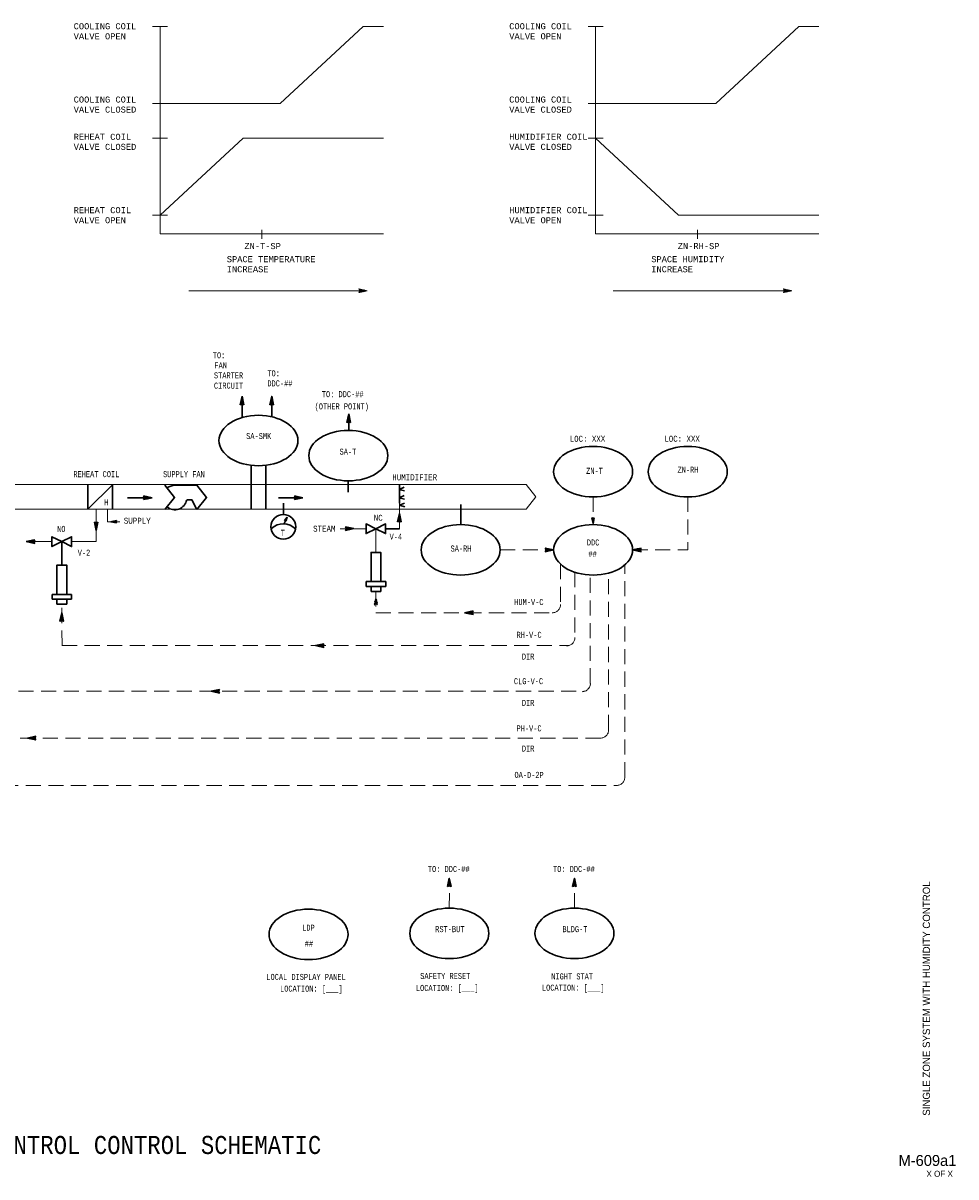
# Model space of a CAD drawing. Header units: inches. Extents: x 2 to 32.1, y 0.4 to 19.6.
# Tile 3 of 3: x 16.7 to 32.1, y 0.4 to 19.6. Entities that reach past the tile are written whole.
import ezdxf
from ezdxf.enums import TextEntityAlignment as Align

# ---------------------------------------------------------------- set-up
doc = ezdxf.new("R2010")
doc.units = ezdxf.units.IN
doc.header["$MEASUREMENT"] = 0
doc.linetypes.add('HIDDEN', pattern=[0.375, 0.25, -0.125])
for name, color, linetype, lineweight in [('G-ANNO-DATA', 7, 'Continuous', 0), ('M-ANNO-SYMB', 6, 'Continuous', 30), ('M-ANNO-TEXT', 2, 'Continuous', 30), ('M-DIAG-GRPH', 6, 'Continuous', 13)]:
    doc.layers.add(name, color=color, linetype=linetype, lineweight=lineweight)
doc.styles.add('CONTROLTXT', font='monotxt.shx')
doc.styles.add('Style-LOW_RES_FILLED', font='LOW_RES_FILLED.shx')

msp = doc.modelspace()

# ---------------------------------------------------------------- linework, layer by layer
at = {"layer": 'M-ANNO-SYMB', "linetype": 'Continuous'}
for p, q in [((20.309, 13.381), (20.279, 13.241)), ((20.279, 13.241), (20.309, 13.256)), ((20.28, 13.247), (20.284, 13.244)), ((20.281, 13.253), (20.326, 13.298)), ((20.281, 13.242), (20.328, 13.289)), ((20.282, 13.256), (20.291, 13.247)), ((20.284, 13.266), (20.325, 13.307)), ((20.284, 13.265), (20.298, 13.251)), ((20.286, 13.274), (20.305, 13.254)), ((20.287, 13.28), (20.323, 13.316)), ((20.288, 13.282), (20.319, 13.251)), ((20.289, 13.291), (20.338, 13.242)), ((20.29, 13.293), (20.321, 13.324)), ((20.291, 13.3), (20.336, 13.255)), ((20.293, 13.307), (20.319, 13.333)), ((20.293, 13.309), (20.333, 13.269)), ((20.295, 13.317), (20.33, 13.282)), ((20.296, 13.32), (20.317, 13.342)), ((20.297, 13.326), (20.327, 13.296)), ((20.299, 13.334), (20.315, 13.351)), ((20.299, 13.335), (20.324, 13.309)), ((20.301, 13.347), (20.313, 13.359)), ((20.301, 13.343), (20.321, 13.323)), ((20.303, 13.352), (20.318, 13.336)), ((20.303, 13.253), (20.33, 13.281)), ((20.304, 13.361), (20.311, 13.368)), ((20.304, 13.361), (20.315, 13.35)), ((20.306, 13.37), (20.312, 13.363)), ((20.307, 13.374), (20.31, 13.377)), ((20.308, 13.379), (20.31, 13.377)), ((20.339, 13.241), (20.309, 13.381)), ((20.309, 13.256), (20.339, 13.241)), ((20.314, 13.254), (20.332, 13.272)), ((20.321, 13.25), (20.334, 13.263)), ((20.328, 13.246), (20.336, 13.254)), ((20.335, 13.243), (20.338, 13.246)), ((20.77, 13.241), (20.8, 13.381)), ((20.819, 13.291), (20.77, 13.242)), ((20.8, 13.256), (20.77, 13.241)), ((20.774, 13.243), (20.771, 13.246)), ((20.818, 13.3), (20.773, 13.255)), ((20.781, 13.246), (20.773, 13.254)), ((20.788, 13.25), (20.775, 13.263)), ((20.816, 13.309), (20.776, 13.269)), ((20.795, 13.254), (20.777, 13.272)), ((20.814, 13.317), (20.779, 13.282)), ((20.806, 13.253), (20.779, 13.281)), ((20.828, 13.242), (20.78, 13.289)), ((20.812, 13.326), (20.782, 13.296)), ((20.828, 13.253), (20.782, 13.298)), ((20.825, 13.266), (20.784, 13.307)), ((20.81, 13.335), (20.785, 13.309)), ((20.822, 13.28), (20.786, 13.316)), ((20.808, 13.343), (20.788, 13.323)), ((20.819, 13.293), (20.788, 13.324)), ((20.816, 13.307), (20.79, 13.333)), ((20.821, 13.282), (20.79, 13.251)), ((20.806, 13.352), (20.791, 13.336)), ((20.813, 13.32), (20.792, 13.342)), ((20.805, 13.361), (20.794, 13.35)), ((20.81, 13.334), (20.794, 13.351)), ((20.803, 13.37), (20.796, 13.363)), ((20.807, 13.347), (20.796, 13.359)), ((20.805, 13.361), (20.797, 13.368)), ((20.801, 13.379), (20.799, 13.377)), ((20.802, 13.374), (20.799, 13.377)), ((20.8, 13.381), (20.83, 13.241)), ((20.83, 13.241), (20.8, 13.256)), ((20.823, 13.274), (20.804, 13.254)), ((20.825, 13.265), (20.811, 13.251)), ((20.827, 13.256), (20.818, 13.247)), ((20.829, 13.247), (20.825, 13.244)), ((22.077, 13.088), (22.047, 12.948)), ((22.055, 12.987), (22.091, 13.023)), ((22.058, 13.001), (22.089, 13.032)), ((22.061, 13.014), (22.087, 13.04)), ((22.061, 13.016), (22.101, 12.976)), ((22.063, 13.024), (22.098, 12.989)), ((22.064, 13.028), (22.085, 13.049)), ((22.065, 13.033), (22.095, 13.003)), ((22.066, 13.041), (22.083, 13.058)), ((22.067, 13.042), (22.092, 13.017)), ((22.069, 13.051), (22.089, 13.03)), ((22.107, 12.948), (22.077, 13.088)), ((22.047, 12.948), (22.077, 12.963)), ((22.048, 12.954), (22.052, 12.951)), ((22.049, 12.96), (22.094, 13.005)), ((22.049, 12.949), (22.096, 12.996)), ((22.05, 12.963), (22.059, 12.954)), ((22.052, 12.973), (22.092, 13.014)), ((22.052, 12.972), (22.066, 12.958)), ((22.054, 12.981), (22.073, 12.961)), ((22.055, 12.989), (22.087, 12.958)), ((22.057, 12.998), (22.106, 12.949)), ((22.059, 13.007), (22.103, 12.962)), ((22.07, 12.96), (22.098, 12.988)), ((22.077, 12.963), (22.107, 12.948)), ((22.082, 12.961), (22.1, 12.979)), ((22.089, 12.957), (22.102, 12.97)), ((22.096, 12.953), (22.104, 12.961)), ((22.103, 12.95), (22.106, 12.953)), ((20.458, 12.237), (20.458, 11.515)), ((20.701, 12.237), (20.701, 11.515)), ((17.753, 11.913), (17.753, 11.508)), ((22.07, 11.979), (22.07, 11.79)), ((18.411, 11.698), (18.816, 11.698)), ((18.691, 11.698), (18.676, 11.728)), ((18.676, 11.728), (18.816, 11.698)), ((18.676, 11.668), (18.691, 11.698)), ((18.816, 11.698), (18.676, 11.668)), ((18.726, 11.679), (18.677, 11.728)), ((18.678, 11.724), (18.681, 11.727)), ((18.678, 11.671), (18.725, 11.718)), ((18.682, 11.717), (18.69, 11.725)), ((18.691, 11.671), (18.682, 11.68)), ((18.685, 11.71), (18.698, 11.723)), ((18.718, 11.677), (18.686, 11.708)), ((18.7, 11.673), (18.686, 11.687)), ((18.688, 11.692), (18.716, 11.72)), ((18.688, 11.671), (18.733, 11.716)), ((18.689, 11.703), (18.707, 11.721)), ((18.709, 11.675), (18.689, 11.694)), ((18.735, 11.681), (18.691, 11.725)), ((18.702, 11.673), (18.742, 11.714)), ((18.744, 11.683), (18.704, 11.722)), ((18.715, 11.676), (18.751, 11.712)), ((18.753, 11.684), (18.718, 11.719)), ((18.729, 11.679), (18.76, 11.71)), ((18.761, 11.686), (18.731, 11.716)), ((18.742, 11.682), (18.768, 11.708)), ((18.77, 11.688), (18.745, 11.713)), ((18.756, 11.685), (18.777, 11.706)), ((18.779, 11.69), (18.758, 11.711)), ((18.769, 11.688), (18.786, 11.705)), ((18.788, 11.692), (18.772, 11.708)), ((18.783, 11.691), (18.795, 11.703)), ((18.796, 11.694), (18.785, 11.705)), ((18.796, 11.694), (18.803, 11.701)), ((18.805, 11.696), (18.799, 11.702)), ((18.81, 11.697), (18.812, 11.699)), ((18.814, 11.697), (18.812, 11.699)), ((20.912, 11.698), (21.317, 11.698)), ((21.192, 11.698), (21.177, 11.728)), ((21.177, 11.728), (21.317, 11.698)), ((21.177, 11.668), (21.192, 11.698)), ((21.317, 11.698), (21.177, 11.668)), ((21.227, 11.679), (21.178, 11.728)), ((21.178, 11.671), (21.225, 11.718)), ((21.179, 11.724), (21.182, 11.727)), ((21.182, 11.717), (21.19, 11.725)), ((21.192, 11.671), (21.183, 11.68)), ((21.186, 11.71), (21.199, 11.723)), ((21.218, 11.677), (21.187, 11.708)), ((21.201, 11.673), (21.187, 11.687)), ((21.189, 11.692), (21.217, 11.72)), ((21.189, 11.671), (21.234, 11.716)), ((21.19, 11.703), (21.208, 11.721)), ((21.21, 11.675), (21.19, 11.694)), ((21.236, 11.681), (21.191, 11.725)), ((21.202, 11.673), (21.243, 11.714)), ((21.245, 11.683), (21.205, 11.722)), ((21.216, 11.676), (21.252, 11.712)), ((21.253, 11.684), (21.218, 11.719)), ((21.229, 11.679), (21.26, 11.71)), ((21.262, 11.686), (21.232, 11.716)), ((21.243, 11.682), (21.269, 11.708)), ((21.271, 11.688), (21.245, 11.713)), ((21.256, 11.685), (21.278, 11.706)), ((21.279, 11.69), (21.259, 11.711)), ((21.27, 11.688), (21.287, 11.705)), ((21.288, 11.692), (21.272, 11.708)), ((21.283, 11.691), (21.295, 11.703)), ((21.297, 11.694), (21.286, 11.705)), ((21.297, 11.694), (21.304, 11.701)), ((21.306, 11.696), (21.299, 11.702)), ((21.31, 11.697), (21.313, 11.699)), ((21.314, 11.697), (21.313, 11.699)), ((18.683, 11.669), (18.679, 11.673)), ((20.995, 11.609), (20.995, 11.421)), ((21.183, 11.669), (21.179, 11.673)), ((17.859, 11.293), (17.889, 11.278)), ((17.889, 11.153), (17.859, 11.293)), ((17.889, 11.278), (17.919, 11.293)), ((17.919, 11.293), (17.889, 11.153)), ((21.014, 11.323), (21.055, 11.379)), ((21.045, 11.336), (21.014, 11.324)), ((21.03, 11.324), (21.014, 11.323)), ((21.046, 11.34), (21.018, 11.329)), ((21.02, 11.324), (21.018, 11.329)), ((21.023, 11.324), (21.02, 11.332)), ((21.047, 11.344), (21.022, 11.334)), ((21.027, 11.324), (21.023, 11.336)), ((21.045, 11.331), (21.024, 11.324)), ((21.032, 11.321), (21.025, 11.339)), ((21.048, 11.348), (21.026, 11.34)), ((21.039, 11.313), (21.028, 11.343)), ((21.049, 11.353), (21.03, 11.345)), ((21.041, 11.317), (21.03, 11.346)), ((21.04, 11.311), (21.03, 11.324)), ((21.044, 11.327), (21.031, 11.322)), ((21.043, 11.324), (21.033, 11.35)), ((21.05, 11.357), (21.034, 11.351)), ((21.043, 11.323), (21.034, 11.319)), ((21.044, 11.33), (21.036, 11.353)), ((21.042, 11.319), (21.036, 11.317)), ((21.051, 11.361), (21.038, 11.356)), ((21.046, 11.337), (21.038, 11.357)), ((21.041, 11.314), (21.038, 11.314)), ((21.055, 11.379), (21.04, 11.311)), ((21.047, 11.343), (21.041, 11.36)), ((21.052, 11.365), (21.042, 11.361)), ((21.048, 11.35), (21.043, 11.364)), ((21.053, 11.369), (21.046, 11.367)), ((21.05, 11.356), (21.046, 11.367)), ((21.051, 11.363), (21.048, 11.37)), ((22.918, 11.437), (22.888, 11.297)), ((22.888, 11.297), (22.918, 11.312)), ((22.889, 11.303), (22.893, 11.299)), ((22.89, 11.308), (22.935, 11.354)), ((22.89, 11.298), (22.937, 11.345)), ((22.891, 11.312), (22.9, 11.303)), ((22.893, 11.322), (22.934, 11.363)), ((22.893, 11.321), (22.907, 11.306)), ((22.895, 11.329), (22.914, 11.31)), ((22.896, 11.336), (22.932, 11.371)), ((22.897, 11.338), (22.928, 11.307)), ((22.898, 11.347), (22.947, 11.298)), ((22.899, 11.349), (22.93, 11.38)), ((22.9, 11.356), (22.945, 11.311)), ((22.902, 11.363), (22.928, 11.389)), ((22.902, 11.364), (22.942, 11.325)), ((22.904, 11.373), (22.939, 11.338)), ((22.905, 11.376), (22.926, 11.398)), ((22.906, 11.382), (22.936, 11.352)), ((22.908, 11.39), (22.933, 11.365)), ((22.91, 11.399), (22.93, 11.379)), ((22.912, 11.309), (22.939, 11.336)), ((22.948, 11.297), (22.918, 11.437)), ((22.918, 11.312), (22.948, 11.297)), ((22.923, 11.309), (22.941, 11.328)), ((22.93, 11.306), (22.943, 11.319)), ((22.937, 11.302), (22.945, 11.31)), ((22.944, 11.299), (22.947, 11.301)), ((17.861, 11.286), (17.864, 11.29)), ((17.862, 11.291), (17.909, 11.244)), ((17.862, 11.278), (17.871, 11.287)), ((17.862, 11.281), (17.907, 11.236)), ((17.864, 11.269), (17.879, 11.283)), ((17.865, 11.267), (17.905, 11.227)), ((17.866, 11.26), (17.886, 11.28)), ((17.868, 11.251), (17.899, 11.283)), ((17.87, 11.243), (17.919, 11.292)), ((17.872, 11.234), (17.916, 11.278)), ((17.874, 11.225), (17.913, 11.265)), ((17.883, 11.281), (17.911, 11.253)), ((17.894, 11.28), (17.913, 11.262)), ((17.901, 11.284), (17.915, 11.271)), ((17.908, 11.287), (17.916, 11.279)), ((17.916, 11.291), (17.918, 11.288)), ((22.163, 11.186), (22.023, 11.216)), ((22.023, 11.216), (22.038, 11.186)), ((22.073, 11.205), (22.023, 11.156)), ((22.023, 11.156), (22.163, 11.186)), ((22.038, 11.186), (22.023, 11.156)), ((22.024, 11.213), (22.071, 11.166)), ((22.024, 11.16), (22.027, 11.157)), ((22.029, 11.215), (22.025, 11.211)), ((22.028, 11.167), (22.036, 11.159)), ((22.038, 11.213), (22.029, 11.204)), ((22.046, 11.211), (22.032, 11.197)), ((22.064, 11.207), (22.032, 11.176)), ((22.032, 11.174), (22.045, 11.161)), ((22.034, 11.214), (22.08, 11.168)), ((22.035, 11.192), (22.062, 11.165)), ((22.035, 11.181), (22.053, 11.163)), ((22.055, 11.209), (22.036, 11.19)), ((22.081, 11.203), (22.037, 11.159)), ((22.048, 11.211), (22.088, 11.17)), ((22.09, 11.202), (22.05, 11.162)), ((22.061, 11.208), (22.097, 11.172)), ((22.099, 11.2), (22.064, 11.165)), ((22.075, 11.205), (22.106, 11.174)), ((22.107, 11.198), (22.077, 11.168)), ((22.088, 11.202), (22.115, 11.176)), ((22.116, 11.196), (22.091, 11.171)), ((22.102, 11.199), (22.123, 11.178)), ((22.125, 11.194), (22.104, 11.174)), ((16.87, 11.001), (16.73, 10.971)), ((16.73, 10.971), (16.87, 10.941)), ((16.732, 10.971), (16.734, 10.972)), ((16.737, 10.97), (16.734, 10.972)), ((16.741, 10.969), (16.747, 10.975)), ((16.75, 10.967), (16.743, 10.974)), ((16.75, 10.967), (16.761, 10.978)), ((16.764, 10.964), (16.752, 10.976)), ((16.759, 10.965), (16.774, 10.981)), ((16.777, 10.961), (16.76, 10.978)), ((16.767, 10.963), (16.788, 10.984)), ((16.791, 10.958), (16.769, 10.98)), ((16.776, 10.962), (16.802, 10.987)), ((16.804, 10.956), (16.778, 10.982)), ((16.785, 10.96), (16.815, 10.99)), ((16.818, 10.953), (16.787, 10.984)), ((16.794, 10.958), (16.829, 10.993)), ((16.831, 10.95), (16.795, 10.985)), ((16.802, 10.956), (16.842, 10.995)), ((16.845, 10.947), (16.804, 10.987)), ((16.811, 10.954), (16.856, 10.998)), ((16.858, 10.944), (16.813, 10.989)), ((16.82, 10.952), (16.869, 11.001)), ((16.869, 10.944), (16.822, 10.991)), ((16.829, 10.95), (16.86, 10.982)), ((16.858, 10.965), (16.83, 10.993)), ((16.837, 10.948), (16.857, 10.968)), ((16.857, 10.976), (16.839, 10.995)), ((16.846, 10.947), (16.86, 10.961)), ((16.861, 10.984), (16.848, 10.997)), ((16.855, 10.971), (16.87, 11.001)), ((16.87, 10.941), (16.855, 10.971)), ((16.855, 10.945), (16.864, 10.954)), ((16.865, 10.991), (16.857, 10.999)), ((16.864, 10.943), (16.867, 10.947)), ((16.868, 10.998), (16.865, 11)), ((25.35, 10.834), (25.335, 10.864)), ((25.335, 10.864), (25.475, 10.834)), ((25.335, 10.804), (25.35, 10.834)), ((25.475, 10.834), (25.335, 10.804)), ((25.385, 10.814), (25.336, 10.863)), ((25.337, 10.86), (25.34, 10.863)), ((25.337, 10.806), (25.384, 10.853)), ((25.342, 10.805), (25.338, 10.809)), ((25.341, 10.853), (25.349, 10.861)), ((25.35, 10.807), (25.342, 10.816)), ((25.344, 10.846), (25.358, 10.859)), ((25.377, 10.812), (25.345, 10.844)), ((25.359, 10.809), (25.345, 10.823)), ((25.347, 10.827), (25.375, 10.855)), ((25.347, 10.806), (25.392, 10.851)), ((25.348, 10.839), (25.366, 10.857)), ((25.368, 10.811), (25.349, 10.83)), ((25.394, 10.816), (25.35, 10.86)), ((25.361, 10.809), (25.401, 10.849)), ((25.403, 10.818), (25.363, 10.858)), ((25.374, 10.812), (25.41, 10.848)), ((25.412, 10.82), (25.377, 10.855)), ((25.388, 10.815), (25.419, 10.846)), ((25.42, 10.822), (25.39, 10.852)), ((25.401, 10.818), (25.427, 10.844)), ((25.429, 10.824), (25.404, 10.849)), ((25.415, 10.821), (25.436, 10.842)), ((25.438, 10.826), (25.417, 10.846)), ((25.428, 10.823), (25.445, 10.84)), ((25.447, 10.827), (25.431, 10.843)), ((25.442, 10.826), (25.454, 10.838)), ((25.455, 10.829), (25.444, 10.84)), ((25.455, 10.829), (25.462, 10.836)), ((25.464, 10.831), (25.458, 10.837)), ((25.469, 10.832), (25.471, 10.834)), ((25.473, 10.833), (25.471, 10.834)), ((26.785, 10.834), (26.925, 10.864)), ((26.925, 10.804), (26.785, 10.834)), ((26.787, 10.834), (26.789, 10.833)), ((26.791, 10.835), (26.789, 10.833)), ((26.796, 10.836), (26.802, 10.83)), ((26.805, 10.838), (26.798, 10.831)), ((26.805, 10.838), (26.816, 10.827)), ((26.818, 10.841), (26.807, 10.829)), ((26.814, 10.84), (26.829, 10.824)), ((26.832, 10.844), (26.815, 10.827)), ((26.822, 10.842), (26.843, 10.821)), ((26.845, 10.847), (26.824, 10.825)), ((26.831, 10.843), (26.856, 10.818)), ((26.859, 10.849), (26.833, 10.823)), ((26.84, 10.845), (26.87, 10.815)), ((26.872, 10.852), (26.841, 10.821)), ((26.848, 10.847), (26.883, 10.812)), ((26.886, 10.855), (26.85, 10.82)), ((26.857, 10.849), (26.897, 10.81)), ((26.899, 10.858), (26.859, 10.818)), ((26.866, 10.851), (26.91, 10.807)), ((26.913, 10.861), (26.868, 10.816)), ((26.875, 10.853), (26.924, 10.804)), ((26.923, 10.861), (26.876, 10.814)), ((26.883, 10.855), (26.915, 10.823)), ((26.913, 10.84), (26.885, 10.812)), ((26.892, 10.857), (26.912, 10.837)), ((26.912, 10.829), (26.894, 10.81)), ((26.901, 10.858), (26.915, 10.844)), ((26.916, 10.821), (26.903, 10.808)), ((26.925, 10.864), (26.91, 10.834)), ((26.91, 10.86), (26.919, 10.851)), ((26.91, 10.834), (26.925, 10.804)), ((26.919, 10.814), (26.911, 10.806)), ((26.918, 10.862), (26.922, 10.858)), ((26.923, 10.807), (26.92, 10.805)), ((22.69, 10.307), (22.366, 10.307)), ((22.366, 10.307), (22.366, 10.226)), ((22.366, 10.226), (22.69, 10.226)), ((22.447, 10.145), (22.447, 10.226)), ((22.609, 10.145), (22.447, 10.145)), ((22.609, 10.226), (22.609, 10.145)), ((22.69, 10.226), (22.69, 10.307)), ((17.157, 10.095), (17.157, 10.014)), ((17.481, 10.095), (17.157, 10.095)), ((17.157, 10.014), (17.481, 10.014)), ((17.238, 9.932), (17.238, 10.014)), ((17.4, 10.014), (17.4, 9.932)), ((17.481, 10.014), (17.481, 10.095)), ((17.4, 9.932), (17.238, 9.932)), ((23.999, 9.791), (24.139, 9.821)), ((24.139, 9.761), (23.999, 9.791)), ((24.002, 9.792), (24.003, 9.79)), ((24.006, 9.793), (24.004, 9.79)), ((24.011, 9.794), (24.017, 9.787)), ((24.019, 9.796), (24.012, 9.788)), ((24.019, 9.796), (24.03, 9.785)), ((24.033, 9.798), (24.021, 9.787)), ((24.028, 9.797), (24.044, 9.782)), ((24.046, 9.801), (24.03, 9.785)), ((24.037, 9.799), (24.057, 9.779)), ((24.06, 9.804), (24.038, 9.783)), ((24.046, 9.801), (24.071, 9.776)), ((24.073, 9.807), (24.047, 9.781)), ((24.054, 9.803), (24.084, 9.773)), ((24.087, 9.81), (24.056, 9.779)), ((24.063, 9.805), (24.098, 9.77)), ((24.1, 9.813), (24.065, 9.777)), ((24.072, 9.807), (24.111, 9.767)), ((24.114, 9.816), (24.073, 9.775)), ((24.08, 9.809), (24.125, 9.764)), ((24.127, 9.819), (24.082, 9.773)), ((24.089, 9.81), (24.138, 9.761)), ((24.138, 9.819), (24.091, 9.772)), ((24.098, 9.812), (24.129, 9.781)), ((24.127, 9.797), (24.1, 9.77)), ((24.107, 9.814), (24.126, 9.795)), ((24.127, 9.786), (24.108, 9.768)), ((24.115, 9.816), (24.13, 9.802)), ((24.13, 9.779), (24.117, 9.766)), ((24.139, 9.821), (24.124, 9.791)), ((24.124, 9.818), (24.133, 9.809)), ((24.124, 9.791), (24.139, 9.761)), ((24.134, 9.772), (24.126, 9.764)), ((24.133, 9.82), (24.137, 9.816)), ((24.137, 9.765), (24.135, 9.762)), ((21.524, 9.246), (21.664, 9.276)), ((21.664, 9.216), (21.524, 9.246)), ((21.526, 9.246), (21.528, 9.245)), ((21.53, 9.247), (21.528, 9.245)), ((21.535, 9.248), (21.541, 9.242)), ((21.544, 9.25), (21.537, 9.243)), ((21.544, 9.25), (21.555, 9.239)), ((21.557, 9.253), (21.546, 9.241)), ((21.553, 9.252), (21.568, 9.236)), ((21.571, 9.256), (21.554, 9.239)), ((21.561, 9.254), (21.582, 9.233)), ((21.584, 9.259), (21.563, 9.237)), ((21.57, 9.256), (21.595, 9.23)), ((21.598, 9.262), (21.572, 9.235)), ((21.579, 9.257), (21.609, 9.227)), ((21.611, 9.264), (21.58, 9.234)), ((21.587, 9.259), (21.622, 9.225)), ((21.625, 9.267), (21.589, 9.232)), ((21.596, 9.261), (21.636, 9.222)), ((21.638, 9.27), (21.598, 9.23)), ((21.605, 9.263), (21.649, 9.219)), ((21.652, 9.273), (21.607, 9.228)), ((21.614, 9.265), (21.663, 9.216)), ((21.662, 9.273), (21.615, 9.226)), ((21.622, 9.267), (21.654, 9.236)), ((21.652, 9.252), (21.624, 9.224)), ((21.631, 9.269), (21.651, 9.249)), ((21.651, 9.241), (21.633, 9.222)), ((21.64, 9.271), (21.654, 9.256)), ((21.655, 9.234), (21.642, 9.22)), ((21.664, 9.276), (21.649, 9.246)), ((21.649, 9.272), (21.658, 9.264)), ((21.649, 9.246), (21.664, 9.216)), ((21.658, 9.227), (21.65, 9.219)), ((21.657, 9.274), (21.661, 9.271)), ((21.662, 9.219), (21.659, 9.217)), ((19.794, 8.488), (19.934, 8.518)), ((19.934, 8.458), (19.794, 8.488)), ((19.797, 8.489), (19.798, 8.487)), ((19.801, 8.489), (19.799, 8.487)), ((19.806, 8.49), (19.812, 8.484)), ((19.814, 8.492), (19.807, 8.485)), ((19.814, 8.492), (19.825, 8.481)), ((19.828, 8.495), (19.816, 8.483)), ((19.823, 8.494), (19.839, 8.478)), ((19.841, 8.498), (19.825, 8.481)), ((19.832, 8.496), (19.852, 8.475)), ((19.855, 8.501), (19.833, 8.48)), ((19.841, 8.498), (19.866, 8.473)), ((19.868, 8.504), (19.842, 8.478)), ((19.849, 8.5), (19.879, 8.47)), ((19.882, 8.507), (19.851, 8.476)), ((19.858, 8.502), (19.893, 8.467)), ((19.895, 8.51), (19.86, 8.474)), ((19.867, 8.503), (19.906, 8.464)), ((19.909, 8.513), (19.868, 8.472)), ((19.875, 8.505), (19.92, 8.461)), ((19.922, 8.515), (19.877, 8.47)), ((19.884, 8.507), (19.933, 8.458)), ((19.933, 8.515), (19.886, 8.468)), ((19.893, 8.509), (19.924, 8.478)), ((19.922, 8.494), (19.895, 8.466)), ((19.902, 8.511), (19.921, 8.492)), ((19.922, 8.483), (19.903, 8.465)), ((19.91, 8.513), (19.925, 8.499)), ((19.925, 8.476), (19.912, 8.463)), ((19.934, 8.518), (19.919, 8.488)), ((19.919, 8.515), (19.928, 8.506)), ((19.919, 8.488), (19.934, 8.458)), ((19.929, 8.469), (19.921, 8.461)), ((19.928, 8.517), (19.932, 8.513)), ((19.932, 8.462), (19.93, 8.459)), ((16.748, 7.712), (16.889, 7.742)), ((16.889, 7.682), (16.748, 7.712)), ((16.751, 7.712), (16.753, 7.711)), ((16.755, 7.713), (16.753, 7.711)), ((16.76, 7.714), (16.766, 7.708)), ((16.769, 7.716), (16.762, 7.709)), ((16.769, 7.716), (16.78, 7.705)), ((16.782, 7.719), (16.77, 7.707)), ((16.777, 7.718), (16.793, 7.702)), ((16.796, 7.722), (16.779, 7.705)), ((16.786, 7.72), (16.807, 7.699)), ((16.809, 7.725), (16.788, 7.703)), ((16.795, 7.722), (16.82, 7.696)), ((16.823, 7.728), (16.796, 7.702)), ((16.804, 7.724), (16.834, 7.694)), ((16.836, 7.731), (16.805, 7.7)), ((16.812, 7.725), (16.847, 7.691)), ((16.85, 7.734), (16.814, 7.698)), ((16.821, 7.727), (16.861, 7.688)), ((16.863, 7.736), (16.823, 7.696)), ((16.83, 7.729), (16.874, 7.685)), ((16.877, 7.739), (16.832, 7.694)), ((16.839, 7.731), (16.888, 7.682)), ((16.887, 7.739), (16.84, 7.692)), ((16.847, 7.733), (16.879, 7.702)), ((16.877, 7.718), (16.849, 7.69)), ((16.856, 7.735), (16.875, 7.715)), ((16.876, 7.707), (16.858, 7.688)), ((16.865, 7.737), (16.879, 7.723)), ((16.88, 7.7), (16.866, 7.687)), ((16.889, 7.742), (16.874, 7.712)), ((16.874, 7.739), (16.882, 7.73)), ((16.874, 7.712), (16.889, 7.682)), ((16.883, 7.693), (16.875, 7.685)), ((16.882, 7.74), (16.886, 7.737)), ((16.887, 7.686), (16.884, 7.683)), ((23.745, 5.389), (23.715, 5.249)), ((23.735, 5.342), (23.751, 5.359)), ((23.738, 5.356), (23.75, 5.368)), ((23.739, 5.361), (23.754, 5.345)), ((23.741, 5.369), (23.748, 5.376)), ((23.741, 5.369), (23.752, 5.358)), ((23.742, 5.378), (23.749, 5.372)), ((23.743, 5.383), (23.746, 5.385)), ((23.744, 5.387), (23.746, 5.385)), ((23.775, 5.249), (23.745, 5.389)), ((25.82, 5.389), (25.79, 5.249)), ((25.809, 5.342), (25.826, 5.359)), ((25.812, 5.356), (25.824, 5.368)), ((25.813, 5.361), (25.829, 5.345)), ((25.815, 5.369), (25.822, 5.376)), ((25.815, 5.369), (25.826, 5.358)), ((25.817, 5.378), (25.823, 5.372)), ((25.818, 5.383), (25.82, 5.385)), ((25.819, 5.387), (25.82, 5.385)), ((25.85, 5.249), (25.82, 5.389)), ((23.715, 5.249), (23.745, 5.264)), ((23.716, 5.256), (23.72, 5.252)), ((23.717, 5.261), (23.763, 5.306)), ((23.718, 5.251), (23.765, 5.298)), ((23.718, 5.264), (23.727, 5.256)), ((23.72, 5.275), (23.761, 5.315)), ((23.72, 5.273), (23.734, 5.259)), ((23.722, 5.282), (23.741, 5.263)), ((23.723, 5.288), (23.759, 5.324)), ((23.724, 5.291), (23.755, 5.259)), ((23.726, 5.302), (23.757, 5.333)), ((23.726, 5.299), (23.775, 5.25)), ((23.728, 5.308), (23.772, 5.264)), ((23.729, 5.315), (23.755, 5.341)), ((23.729, 5.317), (23.769, 5.277)), ((23.731, 5.326), (23.766, 5.291)), ((23.732, 5.329), (23.753, 5.35)), ((23.733, 5.334), (23.763, 5.304)), ((23.735, 5.343), (23.76, 5.318)), ((23.737, 5.352), (23.757, 5.331)), ((23.739, 5.261), (23.766, 5.289)), ((23.745, 5.264), (23.775, 5.249)), ((23.75, 5.262), (23.768, 5.28)), ((23.757, 5.258), (23.77, 5.272)), ((23.764, 5.255), (23.772, 5.263)), ((23.771, 5.251), (23.774, 5.254)), ((25.79, 5.249), (25.82, 5.264)), ((25.791, 5.256), (25.795, 5.252)), ((25.792, 5.261), (25.837, 5.306)), ((25.792, 5.251), (25.839, 5.298)), ((25.793, 5.264), (25.802, 5.256)), ((25.795, 5.275), (25.835, 5.315)), ((25.795, 5.273), (25.809, 5.259)), ((25.797, 5.282), (25.816, 5.263)), ((25.798, 5.288), (25.834, 5.324)), ((25.798, 5.291), (25.83, 5.259)), ((25.8, 5.299), (25.849, 5.25)), ((25.801, 5.302), (25.832, 5.333)), ((25.802, 5.308), (25.846, 5.264)), ((25.804, 5.315), (25.83, 5.341)), ((25.804, 5.317), (25.844, 5.277)), ((25.806, 5.326), (25.841, 5.291)), ((25.807, 5.329), (25.828, 5.35)), ((25.808, 5.334), (25.838, 5.304)), ((25.81, 5.343), (25.835, 5.318)), ((25.812, 5.352), (25.832, 5.331)), ((25.813, 5.261), (25.841, 5.289)), ((25.82, 5.264), (25.85, 5.249)), ((25.825, 5.262), (25.843, 5.28)), ((25.832, 5.258), (25.845, 5.272)), ((25.839, 5.255), (25.847, 5.263)), ((25.846, 5.251), (25.849, 5.254))]:
    msp.add_line(p, q, dxfattribs=at)
at = {"layer": 'M-ANNO-SYMB'}
for p, q in [((20.309, 13.029), (20.309, 13.315)), ((20.8, 13.042), (20.8, 13.315)), ((22.077, 12.816), (22.077, 12.949)), ((22.916, 11.835), (22.999, 11.872)), ((22.918, 11.917), (22.918, 11.608)), ((22.916, 11.835), (23.003, 11.811)), ((22.916, 11.7), (22.999, 11.736)), ((22.916, 11.7), (23.003, 11.675)), ((22.919, 11.574), (23.001, 11.61)), ((22.919, 11.574), (23.006, 11.549)), ((23.934, 11.252), (23.934, 11.587)), ((18.228, 11.323), (18.131, 11.302)), ((18.131, 11.302), (18.228, 11.281)), ((18.133, 11.301), (18.134, 11.302)), ((18.136, 11.301), (18.134, 11.302)), ((18.139, 11.3), (18.143, 11.304)), ((18.145, 11.299), (18.14, 11.304)), ((18.145, 11.299), (18.153, 11.306)), ((18.155, 11.297), (18.146, 11.305)), ((18.151, 11.297), (18.162, 11.308)), ((18.164, 11.295), (18.152, 11.306)), ((18.157, 11.296), (18.172, 11.31)), ((18.173, 11.293), (18.158, 11.308)), ((18.163, 11.295), (18.181, 11.312)), ((18.183, 11.291), (18.164, 11.309)), ((18.169, 11.294), (18.19, 11.314)), ((18.192, 11.289), (18.171, 11.31)), ((18.175, 11.292), (18.2, 11.316)), ((18.202, 11.287), (18.177, 11.311)), ((18.182, 11.291), (18.209, 11.318)), ((18.211, 11.285), (18.183, 11.313)), ((18.188, 11.29), (18.218, 11.32)), ((18.22, 11.283), (18.189, 11.314)), ((18.194, 11.288), (18.228, 11.322)), ((18.228, 11.283), (18.195, 11.315)), ((18.2, 11.287), (18.222, 11.309)), ((18.22, 11.297), (18.201, 11.317)), ((18.206, 11.286), (18.219, 11.299)), ((18.22, 11.305), (18.207, 11.318)), ((18.212, 11.284), (18.222, 11.294)), ((18.222, 11.31), (18.213, 11.319)), ((18.218, 11.302), (18.228, 11.323)), ((18.228, 11.281), (18.218, 11.302)), ((18.225, 11.315), (18.219, 11.321)), ((18.227, 11.32), (18.225, 11.322)), ((21.003, 11.263), (21.027, 11.318)), ((26.13, 11.269), (26.11, 11.364)), ((26.11, 11.364), (26.13, 11.354)), ((26.111, 11.364), (26.143, 11.332)), ((26.111, 11.36), (26.113, 11.363)), ((26.111, 11.356), (26.142, 11.326)), ((26.112, 11.354), (26.118, 11.36)), ((26.113, 11.348), (26.123, 11.358)), ((26.113, 11.347), (26.141, 11.32)), ((26.114, 11.342), (26.128, 11.356)), ((26.115, 11.338), (26.14, 11.314)), ((26.116, 11.336), (26.137, 11.358)), ((26.117, 11.33), (26.15, 11.364)), ((26.117, 11.329), (26.138, 11.308)), ((26.118, 11.325), (26.148, 11.355)), ((26.119, 11.319), (26.146, 11.346)), ((26.119, 11.32), (26.137, 11.302)), ((26.121, 11.313), (26.144, 11.336)), ((26.121, 11.311), (26.136, 11.296)), ((26.122, 11.307), (26.142, 11.327)), ((26.123, 11.301), (26.14, 11.318)), ((26.123, 11.301), (26.134, 11.29)), ((26.125, 11.295), (26.139, 11.309)), ((26.125, 11.292), (26.133, 11.284)), ((26.126, 11.356), (26.145, 11.338)), ((26.126, 11.289), (26.136, 11.3)), ((26.15, 11.364), (26.13, 11.269)), ((26.13, 11.354), (26.15, 11.364)), ((26.133, 11.356), (26.146, 11.343)), ((26.138, 11.358), (26.147, 11.349)), ((26.143, 11.361), (26.148, 11.355)), ((26.148, 11.363), (26.15, 11.361)), ((18.218, 11.283), (18.224, 11.289)), ((18.224, 11.282), (18.227, 11.284)), ((22.688, 11.184), (22.918, 11.184)), ((26.127, 11.283), (26.135, 11.29)), ((26.127, 11.283), (26.132, 11.278)), ((26.128, 11.277), (26.133, 11.281)), ((26.129, 11.274), (26.131, 11.272)), ((26.13, 11.271), (26.131, 11.272)), ((22.547, 9.969), (22.498, 9.92)), ((22.545, 9.978), (22.501, 9.933)), ((22.543, 9.986), (22.504, 9.947)), ((22.534, 9.931), (22.506, 9.958)), ((22.542, 9.995), (22.507, 9.96)), ((22.555, 9.92), (22.508, 9.967)), ((22.54, 10.004), (22.51, 9.974)), ((22.555, 9.931), (22.51, 9.976)), ((22.553, 9.944), (22.512, 9.985)), ((22.538, 10.012), (22.513, 9.987)), ((22.55, 9.958), (22.514, 9.993)), ((22.536, 10.021), (22.515, 10.001)), ((22.547, 9.971), (22.516, 10.002)), ((22.544, 9.985), (22.518, 10.011)), ((22.549, 9.96), (22.518, 9.929)), ((22.541, 9.998), (22.52, 10.02)), ((22.538, 10.012), (22.521, 10.028)), ((17.322, 9.77), (17.311, 9.759)), ((17.325, 9.756), (17.313, 9.768)), ((17.32, 9.778), (17.314, 9.772)), ((17.322, 9.769), (17.315, 9.777)), ((17.318, 9.787), (17.316, 9.786)), ((17.319, 9.783), (17.316, 9.785)), ((22.502, 9.921), (22.499, 9.923)), ((22.509, 9.924), (22.501, 9.932)), ((22.516, 9.928), (22.503, 9.941)), ((22.523, 9.931), (22.505, 9.95)), ((22.551, 9.951), (22.532, 9.932)), ((22.553, 9.943), (22.539, 9.928)), ((22.555, 9.934), (22.546, 9.925)), ((22.557, 9.925), (22.553, 9.921)), ((17.337, 9.7), (17.288, 9.651)), ((17.291, 9.652), (17.288, 9.654)), ((17.335, 9.708), (17.29, 9.664)), ((17.298, 9.655), (17.29, 9.663)), ((17.305, 9.659), (17.292, 9.672)), ((17.333, 9.717), (17.293, 9.678)), ((17.312, 9.662), (17.294, 9.681)), ((17.331, 9.726), (17.296, 9.691)), ((17.323, 9.662), (17.296, 9.689)), ((17.345, 9.651), (17.298, 9.698)), ((17.329, 9.735), (17.299, 9.705)), ((17.345, 9.661), (17.3, 9.707)), ((17.342, 9.675), (17.301, 9.715)), ((17.327, 9.743), (17.302, 9.718)), ((17.339, 9.688), (17.303, 9.724)), ((17.325, 9.752), (17.305, 9.732)), ((17.336, 9.702), (17.305, 9.733)), ((17.333, 9.715), (17.307, 9.742)), ((17.338, 9.691), (17.307, 9.66)), ((17.323, 9.761), (17.308, 9.745)), ((17.33, 9.729), (17.309, 9.75)), ((17.327, 9.742), (17.311, 9.759)), ((17.34, 9.682), (17.321, 9.663)), ((17.342, 9.673), (17.328, 9.659)), ((17.344, 9.665), (17.335, 9.656)), ((17.346, 9.656), (17.342, 9.652))]:
    msp.add_line(p, q, dxfattribs=at)
at = {"layer": 'M-ANNO-SYMB', "color": 6, "linetype": 'Continuous'}
msp.add_line((17.319, 10.581), (17.319, 10.972), dxfattribs=at)
at = {"layer": 'M-ANNO-SYMB', "linetype": 'Continuous', "flags": 128}
for points in [[(18.158, 11.508), (18.158, 11.913), (17.753, 11.508)], [(19.027, 11.907), (19.189, 11.705), (19.027, 11.502)], [(19.558, 11.502), (19.72, 11.705), (19.558, 11.907), (19.194, 11.907)], [(19.558, 11.502), (19.477, 11.664), (19.396, 11.664)], [(22.526, 11.184), (22.688, 11.103), (22.688, 11.265), (22.526, 11.184), (22.364, 11.103), (22.364, 11.265), (22.526, 11.184)], [(17.318, 10.971), (17.48, 10.89), (17.48, 11.052), (17.318, 10.971), (17.156, 10.89), (17.156, 11.052), (17.318, 10.971)], [(22.609, 10.307), (22.609, 10.793), (22.447, 10.793), (22.447, 10.307)], [(17.4, 10.095), (17.4, 10.581), (17.238, 10.581), (17.238, 10.095)]]:
    msp.add_lwpolyline(points, dxfattribs=at)
at = {"layer": 'M-ANNO-SYMB'}
msp.add_circle((20.993, 11.217), 0.205, dxfattribs=at)
at = {"layer": 'M-ANNO-SYMB', "linetype": 'Continuous'}
for radius, start, end in [(0.202, 90, 128.7046), (0.203, 231.2954, 348.4654)]:
    msp.add_arc((19.192, 11.703), radius, start, end, dxfattribs=at)
at = {"layer": 'M-ANNO-SYMB'}
msp.add_arc((20.994, 10.983), 0.284, 44.3692, 134.3247, dxfattribs=at)
for centre in [(20.58, 12.648), (22.071, 12.398), (26.13, 12.131), (27.699, 12.131), (23.934, 10.834), (26.13, 10.834), (21.412, 4.456), (23.746, 4.473), (25.821, 4.473)]:
    msp.add_ellipse(centre, major_axis=(0.655, 0), ratio=0.638644, dxfattribs=at)
msp.add_3dface([(17.287, 9.65), (17.317, 9.79), (17.347, 9.65), (17.317, 9.665)], dxfattribs=at)
at = {"layer": 'M-DIAG-GRPH', "linetype": 'Continuous'}
for p, q in [((18.823, 19.515), (19.073, 19.515)), ((18.948, 19.515), (18.948, 16.077)), ((26.046, 19.515), (26.296, 19.515)), ((26.171, 19.515), (26.171, 16.077)), ((18.823, 18.237), (19.073, 18.237)), ((26.046, 18.237), (26.296, 18.237)), ((18.823, 17.665), (19.073, 17.665)), ((26.046, 17.665), (26.296, 17.665)), ((18.823, 16.387), (19.073, 16.387)), ((26.046, 16.387), (26.296, 16.387)), ((18.948, 16.077), (22.653, 16.077)), ((26.171, 16.077), (29.876, 16.077)), ((19.426, 15.132), (22.385, 15.132)), ((22.245, 15.162), (22.385, 15.132)), ((22.26, 15.132), (22.245, 15.162)), ((22.385, 15.132), (22.245, 15.102)), ((22.245, 15.102), (22.26, 15.132)), ((22.295, 15.113), (22.246, 15.162)), ((22.247, 15.158), (22.25, 15.161)), ((22.247, 15.105), (22.294, 15.152)), ((22.251, 15.151), (22.259, 15.159)), ((22.254, 15.144), (22.267, 15.157)), ((22.287, 15.111), (22.255, 15.142)), ((22.269, 15.107), (22.255, 15.121)), ((22.257, 15.126), (22.285, 15.154)), ((22.257, 15.105), (22.302, 15.15)), ((22.258, 15.137), (22.276, 15.155)), ((22.278, 15.109), (22.258, 15.128)), ((22.304, 15.115), (22.26, 15.159)), ((22.271, 15.107), (22.311, 15.148)), ((22.313, 15.117), (22.273, 15.156)), ((22.284, 15.11), (22.32, 15.146)), ((22.322, 15.118), (22.287, 15.153)), ((22.298, 15.113), (22.329, 15.144)), ((22.33, 15.12), (22.3, 15.15)), ((22.311, 15.116), (22.337, 15.142)), ((22.339, 15.122), (22.314, 15.147)), ((22.325, 15.119), (22.346, 15.14)), ((22.348, 15.124), (22.327, 15.145)), ((22.338, 15.122), (22.355, 15.139)), ((22.356, 15.126), (22.341, 15.142)), ((22.352, 15.125), (22.363, 15.137)), ((22.365, 15.128), (22.354, 15.139)), ((22.365, 15.128), (22.372, 15.135)), ((22.374, 15.13), (22.368, 15.136)), ((22.379, 15.131), (22.381, 15.133)), ((22.383, 15.131), (22.381, 15.133)), ((26.465, 15.132), (29.425, 15.132)), ((29.285, 15.162), (29.425, 15.132)), ((29.3, 15.132), (29.285, 15.162)), ((29.425, 15.132), (29.285, 15.102)), ((29.285, 15.102), (29.3, 15.132)), ((29.335, 15.113), (29.286, 15.162)), ((29.286, 15.105), (29.333, 15.152)), ((29.287, 15.158), (29.289, 15.161)), ((29.29, 15.151), (29.298, 15.159)), ((29.294, 15.144), (29.307, 15.157)), ((29.309, 15.107), (29.294, 15.121)), ((29.326, 15.111), (29.295, 15.142)), ((29.297, 15.137), (29.316, 15.155)), ((29.297, 15.126), (29.324, 15.154)), ((29.297, 15.105), (29.342, 15.15)), ((29.317, 15.109), (29.298, 15.128)), ((29.344, 15.115), (29.299, 15.159)), ((29.31, 15.107), (29.351, 15.148)), ((29.352, 15.117), (29.313, 15.156)), ((29.324, 15.11), (29.359, 15.146)), ((29.361, 15.118), (29.326, 15.153)), ((29.337, 15.113), (29.368, 15.144)), ((29.37, 15.12), (29.34, 15.15)), ((29.351, 15.116), (29.377, 15.142)), ((29.378, 15.122), (29.353, 15.147)), ((29.364, 15.119), (29.386, 15.14)), ((29.387, 15.124), (29.367, 15.145)), ((29.378, 15.122), (29.394, 15.139)), ((29.396, 15.126), (29.38, 15.142)), ((29.391, 15.125), (29.403, 15.137)), ((29.405, 15.128), (29.394, 15.139)), ((29.405, 15.128), (29.412, 15.135)), ((29.414, 15.13), (29.407, 15.136)), ((29.418, 15.131), (29.421, 15.133)), ((29.422, 15.131), (29.421, 15.133)), ((22.252, 15.103), (22.248, 15.107)), ((22.26, 15.105), (22.251, 15.114)), ((29.291, 15.103), (29.287, 15.107)), ((29.3, 15.105), (29.291, 15.114))]:
    msp.add_line(p, q, dxfattribs=at)
at = {"layer": 'M-DIAG-GRPH'}
for p, q in [((20.941, 18.237), (22.317, 19.515)), ((22.317, 19.515), (22.653, 19.515)), ((28.164, 18.237), (29.54, 19.515)), ((29.54, 19.515), (29.876, 19.515)), ((18.948, 18.237), (20.941, 18.237)), ((26.171, 18.237), (28.164, 18.237)), ((18.948, 16.387), (20.324, 17.665)), ((20.324, 17.665), (22.653, 17.665)), ((26.171, 17.665), (27.547, 16.387)), ((27.547, 16.387), (29.876, 16.387)), ((20.636, 16.145), (20.636, 15.991)), ((27.859, 16.145), (27.859, 15.991)), ((17.889, 10.971), (17.889, 11.508)), ((22.918, 11.184), (22.918, 11.608)), ((22.364, 11.184), (21.938, 11.184)), ((17.156, 10.971), (16.73, 10.971)), ((17.48, 10.971), (17.889, 10.971))]:
    msp.add_line(p, q, dxfattribs=at)
at = {"layer": 'M-DIAG-GRPH', "linetype": 'HIDDEN'}
for p, q in [((26.13, 11.713), (26.13, 11.266)), ((27.699, 11.713), (27.699, 10.834)), ((24.589, 10.834), (25.475, 10.834)), ((26.785, 10.834), (27.699, 10.834)), ((25.59, 10.597), (25.59, 9.926)), ((26.656, 7.064), (26.656, 10.585)), ((25.828, 10.463), (25.828, 9.378)), ((26.084, 8.62), (26.084, 10.417)), ((26.388, 7.849), (26.388, 10.449)), ((22.528, 10.145), (22.528, 9.791)), ((17.323, 9.246), (17.319, 9.932)), ((22.528, 9.791), (25.47, 9.791)), ((17.322, 9.246), (25.725, 9.246)), ((13.601, 8.488), (25.987, 8.488)), ((26.254, 7.712), (7.243, 7.712)), ((4.346, 6.926), (26.518, 6.926))]:
    msp.add_line(p, q, dxfattribs=at)
at = {"layer": 'M-DIAG-GRPH', "color": 6, "linetype": 'Continuous'}
for p, q in [((25.02, 11.508), (2.764, 11.508)), ((22.528, 10.793), (22.528, 11.185))]:
    msp.add_line(p, q, dxfattribs=at)
at = {"layer": 'M-DIAG-GRPH', "color": 6, "linetype": 'HIDDEN'}
for p, q in [((23.745, 4.891), (23.749, 5.308)), ((25.82, 4.891), (25.823, 5.308))]:
    msp.add_line(p, q, dxfattribs=at)
at = {"layer": 'M-DIAG-GRPH', "color": 6, "linetype": 'Continuous', "flags": 128}
for points in [[(10.404, 11.917), (25.02, 11.917)], [(25.02, 11.509), (25.02, 11.509), (25.182, 11.713), (25.02, 11.917)], [(22.552, 11.198), (22.555, 11.198)], [(17.343, 10.986), (17.347, 10.986)]]:
    msp.add_lwpolyline(points, dxfattribs=at)
at = {"layer": 'M-DIAG-GRPH', "linetype": 'HIDDEN'}
msp.add_lwpolyline([(18.077, 11.508), (18.077, 11.302), (18.28, 11.302)], dxfattribs=at)
for centre in [(25.452, 9.928), (25.691, 9.379), (25.947, 8.62), (26.25, 7.849), (26.518, 7.064)]:
    msp.add_arc(centre, 0.138, 270, 0, dxfattribs=at)

# ---------------------------------------------------------------- texts
at = {"layer": 'G-ANNO-DATA', "color": 7, "linetype": 'Continuous', "lineweight": 0, "style": 'Style-LOW_RES_FILLED'}
msp.add_text('SINGLE ZONE SYSTEM WITH HUMIDITY CONTROL', height=0.12, rotation=90, dxfattribs=at).set_placement((31.657, 3.392), align=Align.MIDDLE_CENTER)
msp.add_text('M-609a1', height=0.1815, dxfattribs=at).set_placement((31.675, 0.706), align=Align.MIDDLE_CENTER)
msp.add_text('X OF X', height=0.1, dxfattribs=at).set_placement((31.658, 0.535), align=Align.TOP_LEFT)
at = {"layer": 'M-ANNO-TEXT', "linetype": 'Continuous', "style": 'CONTROLTXT'}
for s, p in [('ZN-T-SP', (20.649, 15.823)), ('ZN-RH-SP', (27.88, 15.823))]:
    msp.add_text(s, height=0.1, dxfattribs=at).set_placement(p, align=Align.CENTER)
at = {"layer": 'M-ANNO-TEXT', "style": 'CONTROLTXT'}
for s, height, width, p in [('TO:', 0.1, 0.8, (19.823, 14.012)), ('STARTER', 0.1, 0.8, (19.842, 13.678)), ('FAN', 0.1, 0.8, (19.85, 13.845)), ('TO:', 0.1, 0.8, (20.728, 13.713)), ('CIRCUIT', 0.1, 0.8, (19.842, 13.509)), ('DDC-##', 0.1, 0.8, (20.728, 13.546)), ('TO: DDC-##', 0.1, 0.8, (21.631, 13.367)), ('(OTHER POINT)', 0.1, 0.8, (21.512, 13.164)), ('HUMIDIFIER', 0.1, 0.859848, (22.799, 11.989)), ('SUPPLY', 0.1, 0.859848, (18.347, 11.267)), ('NC', 0.1, 0.859848, (22.492, 11.316)), ('T', 0.1, 0.8, (20.95, 11.067)), ('STEAM', 0.1, 0.859848, (21.486, 11.135)), ('SAFETY RESET', 0.1, 0.8, (23.263, 3.716)), ('SINGLE ZONE SYSTEM WITH HUMIDITY CONTROL CONTROL SCHEMATIC', 0.3, 0.854798, (8.75, 0.813))]:
    msp.add_text(s, height=height, dxfattribs=dict(at, width=width)).set_placement(p)
at = {"layer": 'M-ANNO-TEXT', "linetype": 'Continuous', "style": 'CONTROLTXT', "width": 0.8}
for s, p in [('SA-SMK', (20.584, 12.672)), ('SA-T', (22.064, 12.413)), ('REHEAT COIL', (17.892, 12.04)), ('SUPPLY FAN', (19.344, 12.04)), ('ZN-T', (26.153, 12.095)), ('ZN-RH', (27.704, 12.113)), ('DDC', (26.13, 10.907)), ('SA-RH', (23.939, 10.807)), ('##', (26.121, 10.717)), ('HUM-V-C', (25.065, 9.919)), ('RH-V-C', (25.068, 9.375)), ('CLG-V-C', (25.059, 8.606)), ('PH-V-C', (25.068, 7.824)), ('OA-D-2P', (25.068, 7.052)), ('TO: DDC-##', (23.736, 5.491)), ('TO: DDC-##', (25.811, 5.491)), ('LDP', (21.409, 4.517)), ('RST-BUT', (23.754, 4.493)), ('BLDG-T', (25.828, 4.493)), ('##', (21.417, 4.252))]:
    msp.add_text(s, height=0.1, dxfattribs=at).set_placement(p, align=Align.CENTER)
at = {"layer": 'M-ANNO-TEXT', "style": 'CONTROLTXT', "width": 0.85}
for p in [(26.331, 12.627), (27.9, 12.627)]:
    msp.add_text('LOC: XXX', height=0.1, dxfattribs=at).set_placement(p, align=Align.RIGHT)
at = {"layer": 'M-ANNO-TEXT', "linetype": 'Continuous', "style": 'CONTROLTXT'}
for s, width, p in [('H', 0.861557, (18.019, 11.573)), ('NO', 0.8, (17.242, 11.132)), ('V-2', 0.8, (17.583, 10.737)), ('DIR', 0.8, (24.949, 9.014)), ('DIR', 0.8, (24.949, 8.246)), ('DIR', 0.8, (24.949, 7.489)), ('LOCAL DISPLAY PANEL', 0.8, (20.711, 3.701)), ('NIGHT STAT', 0.8, (25.436, 3.709)), ('LOCATION: [___]', 0.8, (20.938, 3.507)), ('LOCATION: [___]', 0.8, (23.191, 3.518)), ('LOCATION: [___]', 0.8, (25.281, 3.523))]:
    msp.add_text(s, height=0.1, dxfattribs=dict(at, width=width)).set_placement(p)
at = {"layer": 'M-ANNO-TEXT', "style": 'CONTROLTXT', "width": 0.8}
msp.add_text('V-4', height=0.1, dxfattribs=at).set_placement((22.859, 11.004), align=Align.CENTER)
at = {"layer": 'M-ANNO-TEXT', "char_height": 0.1, "attachment_point": 1, "style": 'CONTROLTXT'}
for s, insert, width in [('COOLING COIL VALVE OPEN', (17.516, 19.57), 1.19848), ('COOLING COIL VALVE OPEN', (24.739, 19.57), 1.19848), ('COOLING COIL VALVE CLOSED', (17.516, 18.354), 1.30712), ('COOLING COIL VALVE CLOSED', (24.739, 18.354), 1.30712), ('REHEAT COIL VALVE CLOSED', (17.516, 17.736), 1.30712), ('HUMIDIFIER COIL VALVE CLOSED', (24.739, 17.736), 1.3071), ('REHEAT COIL VALVE OPEN', (17.516, 16.519), 1.30712), ('HUMIDIFIER COIL VALVE OPEN', (24.739, 16.519), 1.3071), ('SPACE TEMPERATURE \\PINCREASE', (20.055, 15.706), 1.8508), ('SPACE HUMIDITY\\PINCREASE', (27.094, 15.706), 1.8508)]:
    msp.add_mtext(s, dxfattribs=dict(at, insert=insert, width=width))

doc.saveas('drawing.dxf')
